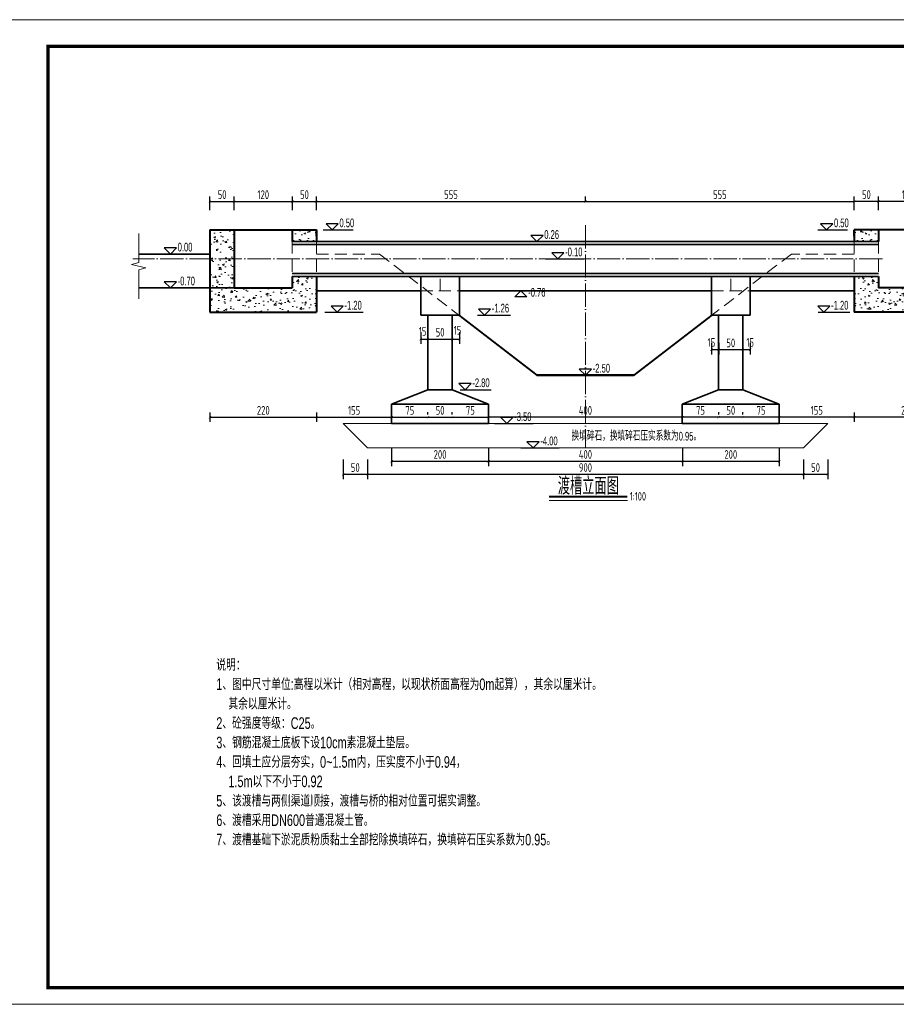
# Model space of a CAD drawing. Header units: inches. Extents: x 97745 to 142261, y 62673 to 100665.
# Tile 136 of 148: x 136570 to 138379, y 89655 to 91688. Entities that reach past the tile are written whole.
import ezdxf
from ezdxf.enums import TextEntityAlignment as Align

# ---------------------------------------------------------------- set-up
doc = ezdxf.new("R2010")
doc.units = ezdxf.units.IN
doc.header["$MEASUREMENT"] = 0
doc.linetypes.add('ACAD_ISO04W100', pattern=[30, 24, -3, 0, -3])
doc.linetypes.add('DASHED', pattern=[0.75, 0.5, -0.25])
doc.layers.get('0').update_dxf_attribs({"lineweight": 15})
for name, color, linetype, lineweight in [('00、2粗实线', 1, 'Continuous', 40), ('00、4细实线', 4, 'Continuous', 18), ('0粗实线', 1, 'Continuous', 35), ('0虚线', 2, 'DASHED', 20), ('BM1', 7, 'Continuous', 15), ('中心线', 3, 'ACAD_ISO04W100', 18), ('细线', 7, 'Continuous', 25), ('轮廓线', 1, 'Continuous', 40)]:
    doc.layers.add(name, color=color, linetype=linetype, lineweight=lineweight)
doc.layers.add('断面标高标注', color=3, linetype='Continuous')
doc.styles.add('03、he-e', font='hztxt_e.shx', dxfattribs={"width": 0.65, "bigfont": 'hztxt.shx'})
doc.styles.add('hz-e', font='hztxt_e.shx', dxfattribs={"width": 0.8, "height": 330, "bigfont": 'hztxt.shx'})
doc.styles.add('HZTXT', font='tssdeng.shx', dxfattribs={"width": 0.75, "bigfont": 'hztxt.shx'})
doc.styles.add('三级钢', font='tssdeng.shx', dxfattribs={"width": 0.7, "height": 30, "bigfont": 'hztxt.shx'})
doc.dimstyles.new('3', dxfattribs={"dimtxt": 25, "dimasz": 12, "dimexe": 10, "dimexo": 30, "dimgap": 5, "dimtad": 1, "dimdec": 0, "dimzin": 0, "dimdsep": 46, "dimtxsty": 'HZTXT', "dimblk": 'ARCHTICK', "dimcen": 0, "dimclrt": 7, "dimazin": 2, "dimtfac": 1, "dimtdec": 0, "dimtix": 1, "dimtmove": 2, "dimatfit": 3, "dimfxl": 250, "dimtolj": 1, "dimtzin": 0, "dimarcsym": 0})

# ---------------------------------------------------------------- blocks, each defined once
blk = doc.blocks.new('_ArchTick')
at = {"color": 0, "linetype": 'ByBlock', "const_width": 0.15}
blk.add_lwpolyline([(-0.5, -0.5), (0.5, 0.5)], dxfattribs=at)
blk = doc.blocks.new('*D1479')
at = {"color": 0, "lineweight": -2}
for p, q in [((137182.2, 91294.8), (137182.2, 91322.6)), ((137737.1, 91313.2), (137737.1, 91322.6)), ((137182.2, 91312.6), (137737.1, 91312.6))]:
    blk.add_line(p, q, dxfattribs=at)
at = {"color": 0, "lineweight": -2, "xscale": 5, "yscale": 5, "zscale": 5, "rotation": 180}
blk.add_blockref('_ArchTick', (137182.2, 91312.6), dxfattribs=at)
at = {"color": 0, "lineweight": -2, "xscale": 5, "yscale": 5, "zscale": 5}
blk.add_blockref('_ArchTick', (137737.1, 91312.6), dxfattribs=at)
at = {"color": 7, "insert": (137459.6, 91326.6), "char_height": 18, "attachment_point": 5, "style": 'HZTXT'}
blk.add_mtext('\\A1;555', dxfattribs=at)
blk = doc.blocks.new('*D1480')
at = {"color": 0, "lineweight": -2}
for p, q in [((137737.1, 91313.2), (137737.1, 91322.6)), ((138291.9, 91294.8), (138291.9, 91322.6)), ((137737.1, 91312.6), (138291.9, 91312.6))]:
    blk.add_line(p, q, dxfattribs=at)
at = {"color": 0, "lineweight": -2, "xscale": 5, "yscale": 5, "zscale": 5, "rotation": 180}
blk.add_blockref('_ArchTick', (137737.1, 91312.6), dxfattribs=at)
at = {"color": 0, "lineweight": -2, "xscale": 5, "yscale": 5, "zscale": 5}
blk.add_blockref('_ArchTick', (138291.9, 91312.6), dxfattribs=at)
at = {"color": 7, "insert": (138014.5, 91326.6), "char_height": 18, "attachment_point": 5, "style": 'HZTXT'}
blk.add_mtext('\\A1;555', dxfattribs=at)
blk = doc.blocks.new('*D1481')
at = {"color": 0, "lineweight": -2}
for p, q in [((137337.1, 90863), (137337.1, 90877.3)), ((137337.1, 90867.3), (137412.1, 90867.3)), ((137412.1, 90873), (137412.1, 90877.3))]:
    blk.add_line(p, q, dxfattribs=at)
at = {"color": 0, "lineweight": -2, "xscale": 5, "yscale": 5, "zscale": 5, "rotation": 180}
blk.add_blockref('_ArchTick', (137337.1, 90867.3), dxfattribs=at)
at = {"color": 0, "lineweight": -2, "xscale": 5, "yscale": 5, "zscale": 5}
blk.add_blockref('_ArchTick', (137412.1, 90867.3), dxfattribs=at)
at = {"color": 7, "insert": (137374.6, 90881.3), "char_height": 18, "attachment_point": 5, "style": 'HZTXT'}
blk.add_mtext('\\A1;75', dxfattribs=at)
blk = doc.blocks.new('*D1482')
at = {"color": 0, "lineweight": -2}
for p, q in [((137412.1, 90873), (137412.1, 90877.3)), ((137412.1, 90867.3), (137462.1, 90867.3)), ((137462.1, 90873), (137462.1, 90877.3))]:
    blk.add_line(p, q, dxfattribs=at)
at = {"color": 0, "lineweight": -2, "xscale": 5, "yscale": 5, "zscale": 5, "rotation": 180}
blk.add_blockref('_ArchTick', (137412.1, 90867.3), dxfattribs=at)
at = {"color": 0, "lineweight": -2, "xscale": 5, "yscale": 5, "zscale": 5}
blk.add_blockref('_ArchTick', (137462.1, 90867.3), dxfattribs=at)
at = {"color": 7, "insert": (137437.1, 90881.3), "char_height": 18, "attachment_point": 5, "style": 'HZTXT'}
blk.add_mtext('\\A1;50', dxfattribs=at)
blk = doc.blocks.new('*D1483')
at = {"color": 0, "lineweight": -2}
for p, q in [((137462.1, 90873), (137462.1, 90877.3)), ((137462.1, 90867.3), (137537.1, 90867.3)), ((137537.1, 90863), (137537.1, 90877.3))]:
    blk.add_line(p, q, dxfattribs=at)
at = {"color": 0, "lineweight": -2, "xscale": 5, "yscale": 5, "zscale": 5, "rotation": 180}
blk.add_blockref('_ArchTick', (137462.1, 90867.3), dxfattribs=at)
at = {"color": 0, "lineweight": -2, "xscale": 5, "yscale": 5, "zscale": 5}
blk.add_blockref('_ArchTick', (137537.1, 90867.3), dxfattribs=at)
at = {"color": 7, "insert": (137499.6, 90881.3), "char_height": 18, "attachment_point": 5, "style": 'HZTXT'}
blk.add_mtext('\\A1;75', dxfattribs=at)
blk = doc.blocks.new('*D1484')
at = {"color": 0, "lineweight": -2}
for p, q in [((137397.1, 91042.9), (137397.1, 91018.5)), ((137397.1, 91028.5), (137412.1, 91028.5)), ((137412.1, 91023.9), (137412.1, 91018.5))]:
    blk.add_line(p, q, dxfattribs=at)
at = {"color": 0, "lineweight": -2, "xscale": 5, "yscale": 5, "zscale": 5, "rotation": 180}
blk.add_blockref('_ArchTick', (137397.1, 91028.5), dxfattribs=at)
at = {"color": 0, "lineweight": -2, "xscale": 5, "yscale": 5, "zscale": 5}
blk.add_blockref('_ArchTick', (137412.1, 91028.5), dxfattribs=at)
at = {"color": 7, "insert": (137401.1, 91044.5), "char_height": 18, "attachment_point": 5, "style": 'HZTXT'}
blk.add_mtext('\\A1;15', dxfattribs=at)
blk = doc.blocks.new('*D1485')
at = {"color": 0, "lineweight": -2}
for p, q in [((137412.1, 91028.5), (137462.1, 91028.5)), ((137412.1, 91023.9), (137412.1, 91018.5)), ((137462.1, 91023.9), (137462.1, 91018.5))]:
    blk.add_line(p, q, dxfattribs=at)
at = {"color": 0, "lineweight": -2, "xscale": 5, "yscale": 5, "zscale": 5, "rotation": 180}
blk.add_blockref('_ArchTick', (137412.1, 91028.5), dxfattribs=at)
at = {"color": 0, "lineweight": -2, "xscale": 5, "yscale": 5, "zscale": 5}
blk.add_blockref('_ArchTick', (137462.1, 91028.5), dxfattribs=at)
at = {"color": 7, "insert": (137437.1, 91042.5), "char_height": 18, "attachment_point": 5, "style": 'HZTXT'}
blk.add_mtext('\\A1;50', dxfattribs=at)
blk = doc.blocks.new('*D1486')
at = {"color": 0, "lineweight": -2}
for p, q in [((137477.1, 91042.9), (137477.1, 91018.5)), ((137462.1, 91028.5), (137477.1, 91028.5)), ((137462.1, 91023.9), (137462.1, 91018.5))]:
    blk.add_line(p, q, dxfattribs=at)
at = {"color": 0, "lineweight": -2, "xscale": 5, "yscale": 5, "zscale": 5, "rotation": 180}
blk.add_blockref('_ArchTick', (137462.1, 91028.5), dxfattribs=at)
at = {"color": 0, "lineweight": -2, "xscale": 5, "yscale": 5, "zscale": 5}
blk.add_blockref('_ArchTick', (137477.1, 91028.5), dxfattribs=at)
at = {"color": 7, "insert": (137473.1, 91046.7), "char_height": 18, "attachment_point": 5, "style": 'HZTXT'}
blk.add_mtext('\\A1;15', dxfattribs=at)
blk = doc.blocks.new('*D1487')
at = {"color": 0, "lineweight": -2}
for p, q in [((138062.1, 91020.8), (138062.1, 90996.5)), ((138077.1, 91020.8), (138077.1, 90996.5)), ((138077.1, 91006.5), (138062.1, 91006.5))]:
    blk.add_line(p, q, dxfattribs=at)
at = {"color": 0, "lineweight": -2, "xscale": 5, "yscale": 5, "zscale": 5, "rotation": 180}
blk.add_blockref('_ArchTick', (138062.1, 91006.5), dxfattribs=at)
at = {"color": 0, "lineweight": -2, "xscale": 5, "yscale": 5, "zscale": 5}
blk.add_blockref('_ArchTick', (138077.1, 91006.5), dxfattribs=at)
at = {"color": 7, "insert": (138077.1, 91021.5), "char_height": 18, "attachment_point": 5, "style": 'HZTXT'}
blk.add_mtext('\\A1;15', dxfattribs=at)
blk = doc.blocks.new('*D1488')
at = {"color": 0, "lineweight": -2}
for p, q in [((138012.1, 91020.8), (138012.1, 90996.5)), ((138062.1, 91020.8), (138062.1, 90996.5)), ((138062.1, 91006.5), (138012.1, 91006.5))]:
    blk.add_line(p, q, dxfattribs=at)
at = {"color": 0, "lineweight": -2, "xscale": 5, "yscale": 5, "zscale": 5, "rotation": 180}
blk.add_blockref('_ArchTick', (138012.1, 91006.5), dxfattribs=at)
at = {"color": 0, "lineweight": -2, "xscale": 5, "yscale": 5, "zscale": 5}
blk.add_blockref('_ArchTick', (138062.1, 91006.5), dxfattribs=at)
at = {"color": 7, "insert": (138037.1, 91020.5), "char_height": 18, "attachment_point": 5, "style": 'HZTXT'}
blk.add_mtext('\\A1;50', dxfattribs=at)
blk = doc.blocks.new('*D1489')
at = {"color": 0, "lineweight": -2}
for p, q in [((137997.1, 91020.8), (137997.1, 90996.5)), ((138012.1, 91020.8), (138012.1, 90996.5)), ((138012.1, 91006.5), (137997.1, 91006.5))]:
    blk.add_line(p, q, dxfattribs=at)
at = {"color": 0, "lineweight": -2, "xscale": 5, "yscale": 5, "zscale": 5, "rotation": 180}
blk.add_blockref('_ArchTick', (137997.1, 91006.5), dxfattribs=at)
at = {"color": 0, "lineweight": -2, "xscale": 5, "yscale": 5, "zscale": 5}
blk.add_blockref('_ArchTick', (138012.1, 91006.5), dxfattribs=at)
at = {"color": 7, "insert": (137997.1, 91021.5), "char_height": 18, "attachment_point": 5, "style": 'HZTXT'}
blk.add_mtext('\\A1;15', dxfattribs=at)
blk = doc.blocks.new('*D1490')
at = {"color": 0, "lineweight": -2}
for p, q in [((136962.2, 90876.9), (136962.2, 90857.3)), ((136962.2, 90867.3), (137182.2, 90867.3)), ((137182.2, 90876.9), (137182.2, 90857.3))]:
    blk.add_line(p, q, dxfattribs=at)
at = {"color": 0, "lineweight": -2, "xscale": 5, "yscale": 5, "zscale": 5, "rotation": 180}
blk.add_blockref('_ArchTick', (136962.2, 90867.3), dxfattribs=at)
at = {"color": 0, "lineweight": -2, "xscale": 5, "yscale": 5, "zscale": 5}
blk.add_blockref('_ArchTick', (137182.2, 90867.3), dxfattribs=at)
at = {"color": 7, "insert": (137072.2, 90881.3), "char_height": 18, "attachment_point": 5, "style": 'HZTXT'}
blk.add_mtext('\\A1;220', dxfattribs=at)
blk = doc.blocks.new('*D1491')
at = {"color": 0, "lineweight": -2}
for p, q in [((137182.2, 90876.9), (137182.2, 90857.3)), ((137182.2, 90867.3), (137337.1, 90867.3)), ((137337.1, 90876.9), (137337.1, 90857.3))]:
    blk.add_line(p, q, dxfattribs=at)
at = {"color": 0, "lineweight": -2, "xscale": 5, "yscale": 5, "zscale": 5, "rotation": 180}
blk.add_blockref('_ArchTick', (137182.2, 90867.3), dxfattribs=at)
at = {"color": 0, "lineweight": -2, "xscale": 5, "yscale": 5, "zscale": 5}
blk.add_blockref('_ArchTick', (137337.1, 90867.3), dxfattribs=at)
at = {"color": 7, "insert": (137259.6, 90881.3), "char_height": 18, "attachment_point": 5, "style": 'HZTXT'}
blk.add_mtext('\\A1;155', dxfattribs=at)
blk = doc.blocks.new('*D1492')
at = {"color": 0, "lineweight": -2}
for p, q in [((137337.1, 90802.9), (137337.1, 90766.3)), ((137537.1, 90802.9), (137537.1, 90766.3)), ((137337.1, 90776.3), (137537.1, 90776.3))]:
    blk.add_line(p, q, dxfattribs=at)
at = {"color": 0, "lineweight": -2, "xscale": 5, "yscale": 5, "zscale": 5, "rotation": 180}
blk.add_blockref('_ArchTick', (137337.1, 90776.3), dxfattribs=at)
at = {"color": 0, "lineweight": -2, "xscale": 5, "yscale": 5, "zscale": 5}
blk.add_blockref('_ArchTick', (137537.1, 90776.3), dxfattribs=at)
at = {"color": 7, "insert": (137437.1, 90790.3), "char_height": 18, "attachment_point": 5, "style": 'HZTXT'}
blk.add_mtext('\\A1;200', dxfattribs=at)
blk = doc.blocks.new('*D1493')
at = {"color": 0, "lineweight": -2}
for p, q in [((137537.1, 90802.9), (137537.1, 90766.3)), ((137937.1, 90802.9), (137937.1, 90766.3)), ((137537.1, 90776.3), (137937.1, 90776.3))]:
    blk.add_line(p, q, dxfattribs=at)
at = {"color": 0, "lineweight": -2, "xscale": 5, "yscale": 5, "zscale": 5, "rotation": 180}
blk.add_blockref('_ArchTick', (137537.1, 90776.3), dxfattribs=at)
at = {"color": 0, "lineweight": -2, "xscale": 5, "yscale": 5, "zscale": 5}
blk.add_blockref('_ArchTick', (137937.1, 90776.3), dxfattribs=at)
at = {"color": 7, "insert": (137737.1, 90790.3), "char_height": 18, "attachment_point": 5, "style": 'HZTXT'}
blk.add_mtext('\\A1;400', dxfattribs=at)
blk = doc.blocks.new('*D1494')
at = {"color": 0, "lineweight": -2}
for p, q in [((137937.1, 90802.9), (137937.1, 90766.3)), ((138137.1, 90802.9), (138137.1, 90766.3)), ((137937.1, 90776.3), (138137.1, 90776.3))]:
    blk.add_line(p, q, dxfattribs=at)
at = {"color": 0, "lineweight": -2, "xscale": 5, "yscale": 5, "zscale": 5, "rotation": 180}
blk.add_blockref('_ArchTick', (137937.1, 90776.3), dxfattribs=at)
at = {"color": 0, "lineweight": -2, "xscale": 5, "yscale": 5, "zscale": 5}
blk.add_blockref('_ArchTick', (138137.1, 90776.3), dxfattribs=at)
at = {"color": 7, "insert": (138037.1, 90790.3), "char_height": 18, "attachment_point": 5, "style": 'HZTXT'}
blk.add_mtext('\\A1;200', dxfattribs=at)
blk = doc.blocks.new('*D1495')
at = {"color": 0, "lineweight": -2}
for p, q in [((137237.1, 90780), (137237.1, 90739.3)), ((137287.1, 90780), (137287.1, 90739.3)), ((137237.1, 90749.3), (137287.1, 90749.3))]:
    blk.add_line(p, q, dxfattribs=at)
at = {"color": 0, "lineweight": -2, "xscale": 5, "yscale": 5, "zscale": 5, "rotation": 180}
blk.add_blockref('_ArchTick', (137237.1, 90749.3), dxfattribs=at)
at = {"color": 0, "lineweight": -2, "xscale": 5, "yscale": 5, "zscale": 5}
blk.add_blockref('_ArchTick', (137287.1, 90749.3), dxfattribs=at)
at = {"color": 7, "insert": (137262.1, 90763.3), "char_height": 18, "attachment_point": 5, "style": 'HZTXT'}
blk.add_mtext('\\A1;50', dxfattribs=at)
blk = doc.blocks.new('*D1496')
at = {"color": 0, "lineweight": -2}
for p, q in [((137287.1, 90780), (137287.1, 90739.3)), ((138187.1, 90780), (138187.1, 90739.3)), ((137287.1, 90749.3), (138187.1, 90749.3))]:
    blk.add_line(p, q, dxfattribs=at)
at = {"color": 0, "lineweight": -2, "xscale": 5, "yscale": 5, "zscale": 5, "rotation": 180}
blk.add_blockref('_ArchTick', (137287.1, 90749.3), dxfattribs=at)
at = {"color": 0, "lineweight": -2, "xscale": 5, "yscale": 5, "zscale": 5}
blk.add_blockref('_ArchTick', (138187.1, 90749.3), dxfattribs=at)
at = {"color": 7, "insert": (137737.1, 90763.3), "char_height": 18, "attachment_point": 5, "style": 'HZTXT'}
blk.add_mtext('\\A1;900', dxfattribs=at)
blk = doc.blocks.new('*D1497')
at = {"color": 0, "lineweight": -2}
for p, q in [((138187.1, 90780), (138187.1, 90739.3)), ((138237.1, 90780), (138237.1, 90739.3)), ((138187.1, 90749.3), (138237.1, 90749.3))]:
    blk.add_line(p, q, dxfattribs=at)
at = {"color": 0, "lineweight": -2, "xscale": 5, "yscale": 5, "zscale": 5, "rotation": 180}
blk.add_blockref('_ArchTick', (138187.1, 90749.3), dxfattribs=at)
at = {"color": 0, "lineweight": -2, "xscale": 5, "yscale": 5, "zscale": 5}
blk.add_blockref('_ArchTick', (138237.1, 90749.3), dxfattribs=at)
at = {"color": 7, "insert": (138212.1, 90763.3), "char_height": 18, "attachment_point": 5, "style": 'HZTXT'}
blk.add_mtext('\\A1;50', dxfattribs=at)
blk = doc.blocks.new('*D1498')
at = {"color": 0, "lineweight": -2}
for p, q in [((138291.9, 90876.9), (138291.9, 90857.3)), ((138511.9, 90867.3), (138291.9, 90867.3)), ((138511.9, 90876.9), (138511.9, 90857.3))]:
    blk.add_line(p, q, dxfattribs=at)
at = {"color": 0, "lineweight": -2, "xscale": 5, "yscale": 5, "zscale": 5, "rotation": 180}
blk.add_blockref('_ArchTick', (138291.9, 90867.3), dxfattribs=at)
at = {"color": 0, "lineweight": -2, "xscale": 5, "yscale": 5, "zscale": 5}
blk.add_blockref('_ArchTick', (138511.9, 90867.3), dxfattribs=at)
at = {"color": 7, "insert": (138401.9, 90881.3), "char_height": 18, "attachment_point": 5, "style": 'HZTXT'}
blk.add_mtext('\\A1;220', dxfattribs=at)
blk = doc.blocks.new('*D1499')
at = {"color": 0, "lineweight": -2}
for p, q in [((138137.1, 90876.9), (138137.1, 90857.3)), ((138291.9, 90867.3), (138137.1, 90867.3)), ((138291.9, 90876.9), (138291.9, 90857.3))]:
    blk.add_line(p, q, dxfattribs=at)
at = {"color": 0, "lineweight": -2, "xscale": 5, "yscale": 5, "zscale": 5, "rotation": 180}
blk.add_blockref('_ArchTick', (138137.1, 90867.3), dxfattribs=at)
at = {"color": 0, "lineweight": -2, "xscale": 5, "yscale": 5, "zscale": 5}
blk.add_blockref('_ArchTick', (138291.9, 90867.3), dxfattribs=at)
at = {"color": 7, "insert": (138214.5, 90881.3), "char_height": 18, "attachment_point": 5, "style": 'HZTXT'}
blk.add_mtext('\\A1;155', dxfattribs=at)
blk = doc.blocks.new('*D1380')
at = {"color": 0, "lineweight": -2}
for p, q in [((138062.1, 90873), (138062.1, 90877.3)), ((138137.1, 90867.3), (138062.1, 90867.3)), ((138137.1, 90863), (138137.1, 90877.3))]:
    blk.add_line(p, q, dxfattribs=at)
at = {"color": 0, "lineweight": -2, "xscale": 5, "yscale": 5, "zscale": 5, "rotation": 180}
blk.add_blockref('_ArchTick', (138062.1, 90867.3), dxfattribs=at)
at = {"color": 0, "lineweight": -2, "xscale": 5, "yscale": 5, "zscale": 5}
blk.add_blockref('_ArchTick', (138137.1, 90867.3), dxfattribs=at)
at = {"color": 7, "insert": (138099.6, 90881.3), "char_height": 18, "attachment_point": 5, "style": 'HZTXT'}
blk.add_mtext('\\A1;75', dxfattribs=at)
blk = doc.blocks.new('*D1381')
at = {"color": 0, "lineweight": -2}
for p, q in [((138012.1, 90873), (138012.1, 90877.3)), ((138062.1, 90867.3), (138012.1, 90867.3)), ((138062.1, 90873), (138062.1, 90877.3))]:
    blk.add_line(p, q, dxfattribs=at)
at = {"color": 0, "lineweight": -2, "xscale": 5, "yscale": 5, "zscale": 5, "rotation": 180}
blk.add_blockref('_ArchTick', (138012.1, 90867.3), dxfattribs=at)
at = {"color": 0, "lineweight": -2, "xscale": 5, "yscale": 5, "zscale": 5}
blk.add_blockref('_ArchTick', (138062.1, 90867.3), dxfattribs=at)
at = {"color": 7, "insert": (138037.1, 90881.3), "char_height": 18, "attachment_point": 5, "style": 'HZTXT'}
blk.add_mtext('\\A1;50', dxfattribs=at)
blk = doc.blocks.new('*D1382')
at = {"color": 0, "lineweight": -2}
for p, q in [((137937.1, 90863), (137937.1, 90877.3)), ((138012.1, 90867.3), (137937.1, 90867.3)), ((138012.1, 90873), (138012.1, 90877.3))]:
    blk.add_line(p, q, dxfattribs=at)
at = {"color": 0, "lineweight": -2, "xscale": 5, "yscale": 5, "zscale": 5, "rotation": 180}
blk.add_blockref('_ArchTick', (137937.1, 90867.3), dxfattribs=at)
at = {"color": 0, "lineweight": -2, "xscale": 5, "yscale": 5, "zscale": 5}
blk.add_blockref('_ArchTick', (138012.1, 90867.3), dxfattribs=at)
at = {"color": 7, "insert": (137974.6, 90881.3), "char_height": 18, "attachment_point": 5, "style": 'HZTXT'}
blk.add_mtext('\\A1;75', dxfattribs=at)
blk = doc.blocks.new('*D1383')
at = {"color": 0, "lineweight": -2}
for p, q in [((137537.1, 90863), (137537.1, 90877.3)), ((137937.1, 90867.3), (137537.1, 90867.3)), ((137937.1, 90873), (137937.1, 90877.3))]:
    blk.add_line(p, q, dxfattribs=at)
at = {"color": 0, "lineweight": -2, "xscale": 5, "yscale": 5, "zscale": 5, "rotation": 180}
blk.add_blockref('_ArchTick', (137537.1, 90867.3), dxfattribs=at)
at = {"color": 0, "lineweight": -2, "xscale": 5, "yscale": 5, "zscale": 5}
blk.add_blockref('_ArchTick', (137937.1, 90867.3), dxfattribs=at)
at = {"color": 7, "insert": (137737.1, 90881.3), "char_height": 18, "attachment_point": 5, "style": 'HZTXT'}
blk.add_mtext('\\A1;400', dxfattribs=at)
blk = doc.blocks.new('*D1669')
at = {"color": 0, "lineweight": -2}
for p, q in [((136962.2, 91294.8), (136962.2, 91322.6)), ((137012.2, 91294.8), (137012.2, 91322.6)), ((136962.2, 91312.6), (137012.2, 91312.6))]:
    blk.add_line(p, q, dxfattribs=at)
at = {"color": 0, "lineweight": -2, "xscale": 5, "yscale": 5, "zscale": 5, "rotation": 180}
blk.add_blockref('_ArchTick', (136962.2, 91312.6), dxfattribs=at)
at = {"color": 0, "lineweight": -2, "xscale": 5, "yscale": 5, "zscale": 5}
blk.add_blockref('_ArchTick', (137012.2, 91312.6), dxfattribs=at)
at = {"color": 7, "insert": (136987.2, 91326.6), "char_height": 18, "attachment_point": 5, "style": 'HZTXT'}
blk.add_mtext('\\A1;50', dxfattribs=at)
blk = doc.blocks.new('*D1670')
at = {"color": 0, "lineweight": -2}
for p, q in [((137012.2, 91294.8), (137012.2, 91322.6)), ((137132.2, 91294.8), (137132.2, 91322.6)), ((137012.2, 91312.6), (137132.2, 91312.6))]:
    blk.add_line(p, q, dxfattribs=at)
at = {"color": 0, "lineweight": -2, "xscale": 5, "yscale": 5, "zscale": 5, "rotation": 180}
blk.add_blockref('_ArchTick', (137012.2, 91312.6), dxfattribs=at)
at = {"color": 0, "lineweight": -2, "xscale": 5, "yscale": 5, "zscale": 5}
blk.add_blockref('_ArchTick', (137132.2, 91312.6), dxfattribs=at)
at = {"color": 7, "insert": (137072.2, 91326.6), "char_height": 18, "attachment_point": 5, "style": 'HZTXT'}
blk.add_mtext('\\A1;120', dxfattribs=at)
blk = doc.blocks.new('*D1671')
at = {"color": 0, "lineweight": -2}
for p, q in [((137132.2, 91294.8), (137132.2, 91322.6)), ((137182.2, 91294.8), (137182.2, 91322.6)), ((137132.2, 91312.6), (137182.2, 91312.6))]:
    blk.add_line(p, q, dxfattribs=at)
at = {"color": 0, "lineweight": -2, "xscale": 5, "yscale": 5, "zscale": 5, "rotation": 180}
blk.add_blockref('_ArchTick', (137132.2, 91312.6), dxfattribs=at)
at = {"color": 0, "lineweight": -2, "xscale": 5, "yscale": 5, "zscale": 5}
blk.add_blockref('_ArchTick', (137182.2, 91312.6), dxfattribs=at)
at = {"color": 7, "insert": (137157.2, 91326.6), "char_height": 18, "attachment_point": 5, "style": 'HZTXT'}
blk.add_mtext('\\A1;50', dxfattribs=at)
blk = doc.blocks.new('*D1673')
at = {"color": 0, "lineweight": -2}
for p, q in [((138341.9, 91294.8), (138341.9, 91322.6)), ((138461.9, 91294.8), (138461.9, 91322.6)), ((138461.9, 91312.6), (138341.9, 91312.6))]:
    blk.add_line(p, q, dxfattribs=at)
at = {"color": 0, "lineweight": -2, "xscale": 5, "yscale": 5, "zscale": 5, "rotation": 180}
blk.add_blockref('_ArchTick', (138341.9, 91312.6), dxfattribs=at)
at = {"color": 0, "lineweight": -2, "xscale": 5, "yscale": 5, "zscale": 5}
blk.add_blockref('_ArchTick', (138461.9, 91312.6), dxfattribs=at)
at = {"color": 7, "insert": (138401.9, 91326.6), "char_height": 18, "attachment_point": 5, "style": 'HZTXT'}
blk.add_mtext('\\A1;120', dxfattribs=at)
blk = doc.blocks.new('*D1674')
at = {"color": 0, "lineweight": -2}
for p, q in [((138291.9, 91294.8), (138291.9, 91322.6)), ((138341.9, 91294.8), (138341.9, 91322.6)), ((138341.9, 91312.6), (138291.9, 91312.6))]:
    blk.add_line(p, q, dxfattribs=at)
at = {"color": 0, "lineweight": -2, "xscale": 5, "yscale": 5, "zscale": 5, "rotation": 180}
blk.add_blockref('_ArchTick', (138291.9, 91312.6), dxfattribs=at)
at = {"color": 0, "lineweight": -2, "xscale": 5, "yscale": 5, "zscale": 5}
blk.add_blockref('_ArchTick', (138341.9, 91312.6), dxfattribs=at)
at = {"color": 7, "insert": (138316.9, 91326.6), "char_height": 18, "attachment_point": 5, "style": 'HZTXT'}
blk.add_mtext('\\A1;50', dxfattribs=at)

msp = doc.modelspace()

# ---------------------------------------------------------------- hatches: boundary and pattern name
at = {"layer": 'BM1'}
h = msp.add_hatch(dxfattribs=at)
h.set_pattern_fill('AR-CONC', color=4, scale=5, style=0)
h.set_pattern_definition([(50, (2943.425, -3426.823), (35.863009, -3.137607), [3.75, -41.25]), (355, (2943.425, -3426.823), (-6.937567, 37.609607), [3, -33]), (100.4514, (2946.414, -3427.085), (28.925469, 34.471977), [3.1870095, -35.057106]), (46.1842, (2943.425, -3416.823), (53.362052, -8.275951), [5.625, -61.875]), (96.6356, (2947.87, -3417.513), (46.733135, 48.705894), [4.780514, -52.58565]), (351.1842, (2943.425, -3416.823), (46.733097, 48.70593), [4.5, -49.5]), (21, (2948.425, -3419.323), (29.8453526, -20.1309445), [3.75, -41.25]), (326, (2948.425, -3419.323), (12.165767, 36.257502), [3, -33]), (71.4514, (2950.912, -3421), (42.0111314, 16.126525), [3.1870095, -35.057106]), (37.5, (2943.425, -3426.823), (0.6079928, 16.6446927), [0, -32.6, 0, -33.5, 0, -33.125]), (7.5, (2943.425, -3426.823), (13.1534769, 19.7205856), [0, -19.1, 0, -31.85, 0, -12.625]), (327.5, (2932.275, -3426.823), (26.6911218, -1.1277436), [0, -12.5, 0, -39, 0, -51.75]), (317.5, (2927.275, -3426.823), (29.1593085, 5.005249), [0, -16.25, 0, -25.9, 0, -36.75])])
h.paths.add_polyline_path([(137182.154, 91083.92), (137182.154, 91133.92), (137182.154, 91157.92), (137132.154, 91157.92), (137132.154, 91133.92), (137012.154, 91133.92), (137012.154, 91253.92), (136962.154, 91253.92), (136962.154, 91133.92), (136962.154, 91083.92)])
h.paths.add_polyline_path([(137132.154, 91253.92), (137132.154, 91229.92), (137182.154, 91229.92), (137182.154, 91253.92)], flags=17)
h = msp.add_hatch(dxfattribs=at)
h.set_pattern_fill('AR-CONC', color=4, scale=5, style=0)
h.set_pattern_definition([(130, (272530.676, -3426.823), (-35.863009, -3.137607), [3.75, -41.25]), (185, (272530.676, -3426.823), (6.937567, 37.609607), [3, -33]), (79.5486, (272527.687, -3427.085), (-28.925469, 34.471977), [3.1870095, -35.057106]), (133.8158, (272530.676, -3416.823), (-53.362052, -8.275951), [5.625, -61.875]), (83.3644, (272526.23, -3417.513), (-46.733135, 48.705894), [4.780514, -52.58565]), (188.8158, (272530.676, -3416.823), (-46.733097, 48.70593), [4.5, -49.5]), (159, (272525.676, -3419.323), (-29.8453526, -20.1309445), [3.75, -41.25]), (214, (272525.676, -3419.323), (-12.165767, 36.257502), [3, -33]), (108.5486, (272523.19, -3421), (-42.0111314, 16.126525), [3.1870095, -35.057106]), (142.5, (272530.676, -3426.823), (-0.6079928, 16.6446927), [0, -32.6, 0, -33.5, 0, -33.125]), (172.5, (272530.676, -3426.823), (-13.1534769, 19.7205856), [0, -19.1, 0, -31.85, 0, -12.625]), (212.5, (272541.826, -3426.823), (-26.6911218, -1.1277436), [0, -12.5, 0, -39, 0, -51.75]), (222.5, (272546.826, -3426.823), (-29.1593085, 5.005249), [0, -16.25, 0, -25.9, 0, -36.75])])
h.paths.add_polyline_path([(138291.947, 91083.92), (138291.947, 91133.92), (138291.947, 91157.92), (138341.947, 91157.92), (138341.947, 91133.92), (138461.947, 91133.92), (138461.947, 91253.92), (138511.947, 91253.92), (138511.947, 91133.92), (138511.947, 91083.92)])
h.paths.add_polyline_path([(138341.947, 91253.92), (138341.947, 91229.92), (138291.947, 91229.92), (138291.947, 91253.92)], flags=17)

# ---------------------------------------------------------------- linework, layer by layer
at = {"ltscale": 5}
msp.add_line((137823.933, 90695.077), (137662.208, 90695.077), dxfattribs=at)
at = {"layer": '00、2粗实线', "ltscale": 2}
for q in [(137637.05, 90953.92), (137837.05, 90953.92)]:
    msp.add_line((137737.05, 90953.92), q, dxfattribs=at)
for points in [[(137475.85, 91077.92), (137637.05, 90953.92), (137737.05, 90953.92)], [(137998.25, 91077.92), (137837.05, 90953.92), (137737.05, 90953.92)]]:
    msp.add_lwpolyline(points, dxfattribs=at)
at = {"layer": '00、4细实线'}
for p, q in [((137237.05, 90853.92), (137287.05, 90803.92)), ((137337.05, 90853.92), (137237.05, 90853.92)), ((137537.05, 90853.92), (138137.05, 90853.92)), ((138137.05, 90853.92), (138237.05, 90853.92)), ((138237.05, 90853.92), (138187.05, 90803.92)), ((137287.05, 90803.92), (138187.05, 90803.92)), ((137537.05, 90803.92), (138137.05, 90803.92))]:
    msp.add_line(p, q, dxfattribs=at)
msp.add_lwpolyline([(136815.049, 91111.42), (136815.049, 91171.42), (136830.049, 91175.17), (136800.049, 91182.67), (136815.049, 91186.42), (136815.049, 91246.42)], dxfattribs=at)
at = {"layer": '0粗实线', "ltscale": 0.5}
for p, q in [((138341.947, 91229.92), (137132.154, 91229.92)), ((138341.947, 91223.92), (137132.154, 91223.92)), ((136962.154, 91203.92), (136815.049, 91203.92)), ((137132.154, 91163.92), (138341.947, 91163.92)), ((137132.154, 91157.92), (138341.947, 91157.92)), ((137397.05, 91157.92), (137397.05, 91077.92)), ((137477.05, 91157.92), (137477.05, 91077.92)), ((137997.05, 91157.92), (137997.05, 91077.92)), ((138077.05, 91157.92), (138077.05, 91103.305)), ((137027.154, 91133.92), (136815.049, 91133.92)), ((137032.154, 91133.92), (137012.154, 91133.92)), ((137182.154, 91127.92), (137397.05, 91127.92)), ((137477.05, 91127.92), (137997.05, 91127.92)), ((138077.05, 91127.92), (138291.947, 91127.92)), ((138077.05, 91103.305), (138077.05, 91077.92)), ((137397.05, 91077.92), (137412.05, 91077.92)), ((137412.05, 90923.92), (137412.05, 91077.92)), ((137412.05, 91077.92), (137462.05, 91077.92)), ((137462.05, 91077.92), (137462.05, 90923.92)), ((137477.05, 91077.92), (137462.05, 91077.92)), ((137997.05, 91077.92), (138012.05, 91077.92)), ((138012.05, 91077.92), (138012.05, 90923.92)), ((138012.05, 91077.92), (138062.05, 91077.92)), ((138062.05, 90923.92), (138062.05, 91077.92)), ((138077.05, 91077.92), (138062.05, 91077.92)), ((137337.05, 90893.92), (137412.05, 90923.92)), ((137462.05, 90923.92), (137412.05, 90923.92)), ((137537.05, 90893.92), (137462.05, 90923.92)), ((137937.05, 90893.92), (138012.05, 90923.92)), ((138062.05, 90923.92), (138012.05, 90923.92)), ((138137.05, 90893.92), (138062.05, 90923.92)), ((137337.05, 90893.92), (137337.05, 90853.92)), ((137337.05, 90893.92), (137537.05, 90893.92)), ((137537.05, 90893.92), (137537.05, 90853.92)), ((137937.05, 90893.92), (137937.05, 90853.92)), ((137937.05, 90893.92), (138137.05, 90893.92)), ((138137.05, 90893.92), (138137.05, 90853.92)), ((137537.05, 90853.92), (137337.05, 90853.92)), ((137937.05, 90853.92), (138137.05, 90853.92))]:
    msp.add_line(p, q, dxfattribs=at)
at = {"layer": '0虚线', "ltscale": 50}
for p, q in [((137132.154, 91229.92), (137132.154, 91157.92)), ((137182.154, 91229.92), (137182.154, 91157.92)), ((138291.947, 91229.92), (138291.947, 91157.92)), ((138341.947, 91229.92), (138341.947, 91157.92)), ((137437.05, 91127.92), (137437.05, 91157.92)), ((138037.05, 91127.92), (138037.05, 91157.92)), ((137397.05, 91127.92), (137477.05, 91127.92)), ((137997.05, 91127.92), (138077.05, 91127.92))]:
    msp.add_line(p, q, dxfattribs=at)
for points in [[(137182.154, 91203.92), (137312.05, 91203.92), (137475.85, 91077.92)], [(138291.947, 91203.92), (138162.05, 91203.92), (137998.25, 91077.92)]]:
    msp.add_lwpolyline(points, dxfattribs=at)
at = {"layer": 'BM1'}
msp.add_line((137475.85, 91077.92), (137475.85, 91077.92), dxfattribs=at)
at = {"layer": 'BM1', "const_width": 0.677}
msp.add_lwpolyline([(136514.205, 91687.356), (139387.26, 91687.356), (139387.26, 89655.685), (136514.205, 89655.685), (136514.205, 91687.356)], dxfattribs=at)
at = {"layer": 'BM1'}
msp.add_lwpolyline([(136514.205, 91687.356), (139387.26, 91687.356), (139387.26, 89655.685), (136514.205, 89655.685)], close=True, dxfattribs=at)
at = {"layer": 'BM1', "color": 0, "linetype": 'Continuous', "const_width": 6.771}
msp.add_lwpolyline([(136627.862, 89689.539), (136627.862, 91632.98), (139353.405, 91632.98), (139353.405, 89689.539)], close=True, dxfattribs=at)
at = {"layer": '中心线', "ltscale": 2}
for p, q in [((137737.05, 91263.426), (137737.05, 90803.92)), ((138349.958, 91193.92), (136803.049, 91193.92))]:
    msp.add_line(p, q, dxfattribs=at)
at = {"layer": '断面标高标注'}
for p, q in [((137196.078, 91253.92), (137257.441, 91253.92)), ((138216.66, 91253.92), (138278.023, 91253.92)), ((137611.85, 91229.92), (137680.167, 91229.92)), ((136855.229, 91203.92), (136923.546, 91203.92)), ((137654.967, 91193.92), (137734.148, 91193.92)), ((136855.229, 91133.92), (136934.41, 91133.92)), ((137578.684, 91127.92), (137657.865, 91127.92)), ((137199.481, 91083.92), (137278.661, 91083.92)), ((137514.265, 91077.92), (137582.732, 91077.92)), ((138217.479, 91083.92), (138283.082, 91083.92)), ((137711.85, 90953.92), (137791.031, 90953.92)), ((137478.791, 90923.92), (137542.568, 90923.92)), ((137549.758, 90853.92), (137628.939, 90853.92)), ((137603.739, 90803.92), (137682.92, 90803.92))]:
    msp.add_line(p, q, dxfattribs=at)
for points in [[(137201.726, 91266.518), (137214.324, 91253.92), (137226.922, 91266.518)], [(138222.309, 91266.518), (138234.907, 91253.92), (138247.505, 91266.518)], [(137624.452, 91242.518), (137637.05, 91229.92), (137649.649, 91242.518)], [(136867.831, 91216.518), (136880.429, 91203.92), (136893.027, 91216.518)], [(137667.569, 91206.518), (137680.167, 91193.92), (137692.765, 91206.518)], [(136867.831, 91146.518), (136880.429, 91133.92), (136893.027, 91146.518)], [(137591.286, 91115.322), (137603.884, 91127.92), (137616.482, 91115.322)], [(137212.083, 91096.518), (137224.681, 91083.92), (137237.279, 91096.518)], [(137516.153, 91090.518), (137528.751, 91077.92), (137541.349, 91090.518)], [(138216.504, 91096.518), (138229.102, 91083.92), (138241.7, 91096.518)], [(137724.452, 90966.518), (137737.05, 90953.92), (137749.649, 90966.518)], [(137475.989, 90936.518), (137488.587, 90923.92), (137501.185, 90936.518)], [(137562.36, 90866.518), (137574.958, 90853.92), (137587.556, 90866.518)], [(137616.341, 90816.518), (137628.939, 90803.92), (137641.537, 90816.518)]]:
    msp.add_lwpolyline(points, close=True, dxfattribs=at)
at = {"layer": '细线', "ltscale": 5, "const_width": 4}
msp.add_lwpolyline([(137662.208, 90703.336), (137823.526, 90703.336)], dxfattribs=at)
at = {"layer": '轮廓线'}
for p, q in [((136962.154, 91253.92), (137182.154, 91253.92)), ((136962.154, 91253.92), (136962.154, 91133.92)), ((137012.154, 91253.92), (137012.154, 91133.92)), ((137132.154, 91253.92), (137132.154, 91229.92)), ((137182.154, 91253.92), (137182.154, 91229.92)), ((137182.154, 91240.531), (137182.154, 91253.92)), ((138511.947, 91253.92), (138291.947, 91253.92)), ((138291.947, 91253.92), (138291.947, 91229.92)), ((138291.947, 91240.531), (138291.947, 91253.92)), ((138341.947, 91253.92), (138341.947, 91229.92)), ((137132.154, 91157.92), (137132.154, 91133.92)), ((137182.154, 91157.92), (137182.154, 91133.92)), ((138291.947, 91157.92), (138291.947, 91133.92)), ((138341.947, 91157.92), (138341.947, 91133.92)), ((136962.154, 91133.92), (136962.154, 91083.92)), ((137012.154, 91133.92), (137132.154, 91133.92)), ((137182.154, 91133.92), (137182.154, 91133.92)), ((137182.154, 91133.92), (137182.154, 91083.92)), ((138291.947, 91133.92), (138291.947, 91133.92)), ((138291.947, 91133.92), (138291.947, 91083.92)), ((138461.947, 91133.92), (138341.947, 91133.92)), ((136962.154, 91083.92), (137182.154, 91083.92)), ((138511.947, 91083.92), (138291.947, 91083.92))]:
    msp.add_line(p, q, dxfattribs=at)

# ---------------------------------------------------------------- texts
at = {"ltscale": 5, "style": '三级钢', "width": 0.7}
for s, height, p in [('渡槽立面图', 36, (137743.071, 90707.2)), ('1:100', 17.5, (137845.431, 90695.077))]:
    msp.add_text(s, height=height, dxfattribs=at).set_placement(p, align=Align.CENTER)
at = {"style": 'hz-e', "width": 0.7}
for s, p in [('说明：', (136975.237, 90343.997)), ('1、图中尺寸单位:高程以米计（相对高程，以现状桥面高程为0m起算），其余以厘米计。', (136975.237, 90303.917)), ('    其余以厘米计。', (136975.237, 90263.837)), ('2、砼强度等级：C25。', (136975.237, 90223.757)), ('3、钢筋混凝土底板下设10cm素混凝土垫层。', (136975.237, 90183.677)), ('4、回填土应分层夯实，0~1.5m内，压实度不小于0.94，', (136975.237, 90143.597)), ('    1.5m以下不小于0.92', (136975.237, 90103.517)), ('5、该渡槽与两侧渠道顺接，渡槽与桥的相对位置可据实调整。', (136975.237, 90063.437)), ('6、渡槽采用DN600普通混凝土管。', (136975.237, 90023.357)), ('7、渡槽基础下淤泥质粉质黏土全部挖除换填碎石，换填碎石压实系数为0.95。', (136975.237, 89983.277))]:
    msp.add_text(s, height=24, dxfattribs=at).set_placement(p)
at = {"layer": '断面标高标注', "color": 3, "style": '03、he-e', "width": 0.65}
for s, p in [('0.50', (137229.444, 91253.92)), ('0.26', (137652.17, 91229.92)), ('0.00', (136895.549, 91203.92)), ('-0.10', (137695.287, 91193.92)), ('-0.70', (136895.549, 91133.92)), ('-0.76', (137619.004, 91110.563)), ('-1.20', (137239.801, 91083.92)), ('-1.26', (137543.871, 91077.92)), ('-2.50', (137752.17, 90953.92)), ('-2.80', (137503.707, 90923.92)), ('-3.50', (137590.078, 90853.92)), ('-4.00', (137644.059, 90803.92))]:
    msp.add_text(s, height=18, dxfattribs=at).set_placement(p, align=Align.BOTTOM_LEFT)
for s, p in [('0.50', (138250.027, 91253.92)), ('-1.20', (138244.222, 91083.92))]:
    msp.add_text(s, height=18, rotation=360, dxfattribs=at).set_placement(p, align=Align.BOTTOM_LEFT)
msp.add_text('换填碎石，换填碎石压实系数为0.95。', height=18, dxfattribs=at).set_placement((137708.44, 90818.973))

# ---------------------------------------------------------------- dimensions: what is measured, and where the dimension line sits
for base, p1, p2, picture, middle in [((137012.154, 91312.587), (136962.154, 91264.819), (137012.154, 91264.819), '*D1669', (136987.154, 91326.587)), ((137132.154, 91312.587), (137012.154, 91264.819), (137132.154, 91264.819), '*D1670', (137072.154, 91326.587)), ((137182.154, 91312.587), (137132.154, 91264.819), (137182.154, 91264.819), '*D1671', (137157.154, 91326.587)), ((137737.05, 91312.587), (137182.154, 91264.819), (137737.05, 91283.233), '*D1479', (137459.602, 91326.587)), ((138291.947, 91312.587), (137737.05, 91283.233), (138291.947, 91264.819), '*D1480', (138014.499, 91326.587)), ((137462.05, 91028.516), (137412.05, 91053.92), (137462.05, 91053.92), '*D1485', (137437.05, 91042.516)), ((137182.154, 90867.294), (136962.154, 90906.944), (137182.154, 90906.944), '*D1490', (137072.154, 90881.294)), ((137337.05, 90867.294), (137182.154, 90906.944), (137337.05, 90906.944), '*D1491', (137259.602, 90881.294)), ((137412.05, 90867.294), (137337.05, 90832.957), (137412.05, 90842.957), '*D1481', (137374.55, 90881.294)), ((137462.05, 90867.294), (137412.05, 90842.957), (137462.05, 90842.957), '*D1482', (137437.05, 90881.294)), ((137537.05, 90867.294), (137462.05, 90842.957), (137537.05, 90832.957), '*D1483', (137499.55, 90881.294)), ((137537.05, 90776.285), (137337.05, 90832.884), (137537.05, 90832.884), '*D1492', (137437.05, 90790.285)), ((137937.05, 90776.285), (137537.05, 90832.884), (137937.05, 90832.884), '*D1493', (137737.05, 90790.285)), ((138137.05, 90776.285), (137937.05, 90832.884), (138137.05, 90832.884), '*D1494', (138037.05, 90790.285)), ((137287.05, 90749.257), (137237.05, 90809.987), (137287.05, 90809.987), '*D1495', (137262.05, 90763.257)), ((138187.05, 90749.257), (137287.05, 90809.987), (138187.05, 90809.987), '*D1496', (137737.05, 90763.257)), ((138237.05, 90749.257), (138187.05, 90809.987), (138237.05, 90809.987), '*D1497', (138212.05, 90763.257))]:
    dim = msp.add_linear_dim(base=base, p1=p1, p2=p2, dimstyle='3', override={"dimtxt": 18, "dimasz": 5})
    dim.commit()
    dim.dimension.update_dxf_attribs({"geometry": picture, "text_midpoint": middle})
for base, p1, p2, picture, middle in [((138291.947, 91312.587), (138341.947, 91264.819), (138291.947, 91264.819), '*D1674', (138316.947, 91326.587)), ((138341.947, 91312.587), (138461.947, 91264.819), (138341.947, 91264.819), '*D1673', (138401.947, 91326.587)), ((138012.05, 91006.463), (138062.05, 91050.805), (138012.05, 91050.805), '*D1488', (138037.05, 91020.463)), ((137537.05, 90867.294), (137937.05, 90842.957), (137537.05, 90832.957), '*D1383', (137737.05, 90881.294)), ((137937.05, 90867.294), (138012.05, 90842.957), (137937.05, 90832.957), '*D1382', (137974.55, 90881.294)), ((138012.05, 90867.294), (138062.05, 90842.957), (138012.05, 90842.957), '*D1381', (138037.05, 90881.294)), ((138062.05, 90867.294), (138137.05, 90832.957), (138062.05, 90842.957), '*D1380', (138099.55, 90881.294)), ((138137.05, 90867.294), (138291.947, 90906.944), (138137.05, 90906.944), '*D1499', (138214.499, 90881.294)), ((138291.947, 90867.294), (138511.947, 90906.944), (138291.947, 90906.944), '*D1498', (138401.947, 90881.294))]:
    dim = msp.add_linear_dim(base=base, p1=p1, p2=p2, angle=180, dimstyle='3', override={"dimtxt": 18, "dimasz": 5})
    dim.commit()
    dim.dimension.update_dxf_attribs({"geometry": picture, "text_midpoint": middle})
for base, p1, p2, picture, middle in [((137412.05, 91028.516), (137397.05, 91072.858), (137412.05, 91053.92), '*D1484', (137401.05, 91044.528)), ((137477.05, 91028.516), (137462.05, 91053.92), (137477.05, 91072.858), '*D1486', (137473.05, 91046.707))]:
    dim = msp.add_linear_dim(base=base, p1=p1, p2=p2, dimstyle='3', override={"dimtxt": 18, "dimasz": 5})
    dim.commit()
    dim.dimension.update_dxf_attribs({"geometry": picture, "text_midpoint": middle, "dimtype": 160})
for base, p1, p2, picture, middle in [((137997.05, 91006.463), (138012.05, 91050.805), (137997.05, 91050.805), '*D1489', (137997.05, 91021.463)), ((138062.05, 91006.463), (138077.05, 91050.805), (138062.05, 91050.805), '*D1487', (138077.05, 91021.463))]:
    dim = msp.add_linear_dim(base=base, p1=p1, p2=p2, angle=180, dimstyle='3', override={"dimtxt": 18, "dimasz": 5})
    dim.commit()
    dim.dimension.update_dxf_attribs({"geometry": picture, "text_midpoint": middle, "dimtype": 160})

doc.saveas('drawing.dxf')
